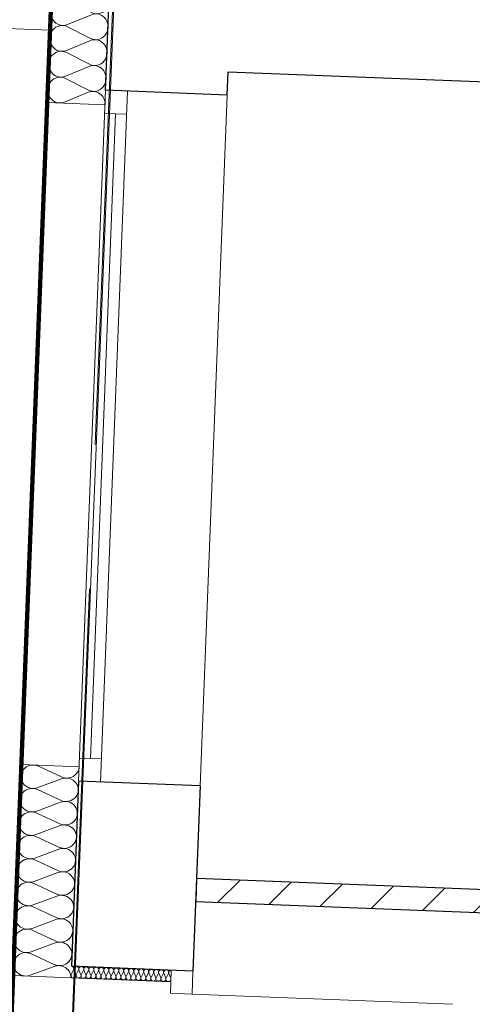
# Model space of a CAD drawing. Extents: x -198213 to 5540361, y 56395 to 5961443.
# Tile 26 of 76: x 5539579.97 to 5539581.53, y 5961341.21 to 5961344.61. Entities that reach past the tile are written whole.
import ezdxf
from ezdxf import colors
from ezdxf.entities.mleader import LeaderData, LeaderLine
from ezdxf.math import Vec2, Vec3

# ---------------------------------------------------------------- set-up
doc = ezdxf.new("R2010")
doc.units = 0
doc.header["$MEASUREMENT"] = 0
doc.linetypes.add('L_0_06', pattern=[2, 1.5, -0.5])
for name, color, linetype, lineweight in [('$ IE_OPISY', 7, 'Continuous', 25), ('312_budynek_ewidencyjny_Nr_Pióra__7', 8, 'Continuous', 13), ('Arch ocieplenie_Nr_Pióra__22', 8, 'Continuous', 9), ('Arch okna_Nr_Pióra__4', 8, 'Continuous', 9), ('Arch schody_Nr_Pióra__21', 8, 'Continuous', 9), ('Arch wyburzenia_Nr_Pióra__46', 8, 'Continuous', 13), ('arch wypelnienia_Nr_Pióra__118', 8, 'Continuous', 211), ('Arch ściany nośne_Nr_Pióra__21', 8, 'Continuous', 9), ('Arch ściany nośne_Nr_Pióra__27', 8, 'Continuous', 30), ('bt_Nr_Pióra__7', 8, 'Continuous', 13), ('Drzwi ArchiCAD_Nr_Pióra__27', 8, 'Continuous', 30), ('Drzwi ArchiCAD_Nr_Pióra__5', 8, 'Continuous', 13), ('INWENT.ŚCIANY_Nr_Pióra__1', 8, 'Continuous', 25)]:
    doc.layers.add(name, color=color, linetype=linetype, lineweight=lineweight)
for name, color, linetype in [('Arch ocieplenie', 8, 'Continuous'), ('Arch ściany nośne', 8, 'Continuous'), ('Drzwi ArchiCAD', 8, 'Continuous')]:
    doc.layers.add(name, color=color, linetype=linetype)
doc.styles.add('1. Elektrobau_02.2024', font='romans.shx', dxfattribs={"width": 0.8, "oblique": 10})
pattern_1 = [(45, (0, 0), (-91.92387818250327, 91.92387818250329), [])]

# ---------------------------------------------------------------- blocks, each defined once
blk = doc.blocks.new('Izolacja cieplna 14_22', base_point=(-133665.5534439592, 116653.1836466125))
at = {"layer": 'Arch ocieplenie_Nr_Pióra__22', "linetype": 'Continuous'}
for p, q in [((-133805.9828796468, 116655.263703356), (-133726.5572121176, 116618.3915822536)), ((-133726.823311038, 116611.5838848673), (-133808.8847599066, 116581.0239333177)), ((-133809.150927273, 116574.2144848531), (-133729.7252597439, 116537.3423637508)), ((-133729.9913586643, 116530.5346663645), (-133812.0528075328, 116499.9747148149)), ((-133812.3189748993, 116493.1652663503), (-133732.8933073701, 116456.293145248)), ((-133733.1594062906, 116449.4854478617), (-133815.2208551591, 116418.9254963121)), ((-133815.4870225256, 116412.1160478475), (-133736.0613549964, 116375.2439267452)), ((-133736.3274539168, 116368.4362293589), (-133818.3889027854, 116337.8762778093)), ((-133818.6550701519, 116331.0668293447), (-133739.2294026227, 116294.1947082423)), ((-133739.4955015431, 116287.3870108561), (-133821.5569504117, 116256.8270593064)), ((-133821.8231177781, 116250.0176108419), (-133742.397450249, 116213.1454897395)), ((-133742.6635491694, 116206.3377923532), (-133824.7249980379, 116175.7778408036)), ((-133824.9911654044, 116168.968392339), (-133745.5654978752, 116132.0962712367)), ((-133745.8315967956, 116125.2885738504), (-133827.8930456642, 116094.7286223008)), ((-133828.1592130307, 116087.9191738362), (-133748.7335455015, 116051.0470527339)), ((-133748.9996444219, 116044.2393553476), (-133831.0610932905, 116013.679403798)), ((-133831.327260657, 116006.8699553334), (-133751.9015931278, 115969.997834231)), ((-133752.1676920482, 115963.1901368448), (-133834.2291409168, 115932.6301852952))]:
    blk.add_line(p, q, dxfattribs=at)
for centre, start_param, end_param in [((-133824.4844326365, 116618.8102689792), 1.158003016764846, 5.125182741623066), ((-133708.0556768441, 116654.8449716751), 4.299595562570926, 6.283185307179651), ((-133711.223671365, 116573.7975200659), 4.299595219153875, 8.26677440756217), ((-133827.6524802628, 116537.7610504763), 1.158003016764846, 5.125182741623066), ((-133714.3917189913, 116492.7483015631), 4.299595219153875, 8.26677440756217), ((-133830.820527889, 116456.7118319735), 1.158003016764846, 5.125182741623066), ((-133717.5597666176, 116411.6990830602), 4.299595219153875, 8.26677440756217), ((-133833.9885755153, 116375.6626134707), 1.158003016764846, 5.125182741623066), ((-133720.7278142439, 116330.6498645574), 4.299595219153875, 8.26677440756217), ((-133837.1566231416, 116294.6133949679), 1.158003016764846, 5.125182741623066), ((-133723.8958618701, 116249.6006460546), 4.299595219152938, 8.26677440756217), ((-133840.3246707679, 116213.564176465), 1.158003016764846, 5.125182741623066), ((-133727.0639094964, 116168.5514275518), 4.299595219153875, 8.26677440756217), ((-133843.4927183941, 116132.5149579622), 1.158003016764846, 5.125182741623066), ((-133730.2319571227, 116087.502209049), 4.299595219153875, 8.26677440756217), ((-133846.6607660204, 116051.4657394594), 1.158003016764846, 5.125182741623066), ((-133733.400004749, 116006.4529905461), 4.299595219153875, 8.26677440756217), ((-133849.8288136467, 115970.4165209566), 1.158003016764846, 5.125182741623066), ((-133736.5680523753, 115925.4037720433), 1.607602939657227e-13, 1.983589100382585)]:
    blk.add_ellipse(centre, major_axis=(42.50223686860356, -1.661325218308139), ratio=0.9534493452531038, start_param=start_param, end_param=end_param, dxfattribs=at)
blk = doc.blocks.new('Izolacja cieplna 14_23', base_point=(-133548.1837890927, 119655.8906526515))
at = {"layer": 'Arch ocieplenie_Nr_Pióra__22', "linetype": 'Continuous'}
for p, q in [((-133688.6267803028, 119657.6239139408), (-133609.3353841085, 119617.316684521)), ((-133609.6285941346, 119609.8153946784), (-133691.824314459, 119575.8203317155)), ((-133692.1175999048, 119568.3171123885), (-133612.8262037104, 119528.0098829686)), ((-133613.1194137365, 119520.508593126), (-133695.3151340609, 119486.5135301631)), ((-133695.6084195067, 119479.0103108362), (-133616.3170233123, 119438.7030814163)), ((-133616.6102333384, 119431.2017915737), (-133698.8059536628, 119397.2067286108)), ((-133699.0992391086, 119389.7035092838), (-133619.8078429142, 119349.3962798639)), ((-133620.1010529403, 119341.8949900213), (-133702.2967732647, 119307.8999270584)), ((-133702.5900587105, 119300.3967077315), (-133623.2986625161, 119260.0894783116)), ((-133623.5918725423, 119252.588188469), (-133705.7875928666, 119218.5931255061)), ((-133706.0808783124, 119211.0899061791), (-133626.789482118, 119170.7826767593)), ((-133627.0826921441, 119163.2813869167), (-133709.2784124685, 119129.2863239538)), ((-133709.5716979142, 119121.7831046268), (-133630.2803017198, 119081.4758752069)), ((-133630.573511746, 119073.9745853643), (-133712.7692320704, 119039.9795224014)), ((-133713.0625175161, 119032.4763030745), (-133633.7711213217, 118992.1690736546)), ((-133634.0643313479, 118984.667783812), (-133716.2600516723, 118950.6727208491))]:
    blk.add_line(p, q, dxfattribs=at)
for centre, start_param, end_param in [((-133707.2761603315, 119617.3885711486), 2.728799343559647, 6.695979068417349), ((-133590.6860219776, 119657.5519777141), 5.870391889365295, 7.853981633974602), ((-133594.1767814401, 119568.2471230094), 5.870391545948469, 9.837570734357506), ((-133710.7669799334, 119528.0817695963), 2.72879934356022, 6.695979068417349), ((-133597.667601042, 119478.940321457), 5.870391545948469, 9.837570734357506), ((-133714.2577995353, 119438.7749680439), 2.72879934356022, 6.695979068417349), ((-133601.1584206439, 119389.6335199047), 5.870391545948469, 9.837570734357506), ((-133717.7486191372, 119349.4681664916), 2.72879934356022, 6.695979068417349), ((-133604.6492402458, 119300.3267183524), 5.870391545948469, 9.837570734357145), ((-133721.2394387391, 119260.1613649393), 2.728799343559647, 6.695979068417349), ((-133608.1400598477, 119211.0199168), 5.870391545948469, 9.837570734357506), ((-133724.730258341, 119170.8545633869), 2.728799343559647, 6.695979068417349), ((-133611.6308794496, 119121.7131152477), 5.870391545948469, 9.837570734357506), ((-133728.2210779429, 119081.5477618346), 2.728799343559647, 6.695979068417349), ((-133615.1216990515, 119032.4063136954), 5.870391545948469, 9.837570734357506), ((-133731.7118975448, 118992.2409602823), 2.728799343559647, 6.695979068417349), ((-133618.6125186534, 118943.099512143), 1.570796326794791, 3.554385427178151)]:
    blk.add_ellipse(centre, major_axis=(-1.745371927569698, -44.65243184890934), ratio=0.9518459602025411, start_param=start_param, end_param=end_param, dxfattribs=at)
blk = doc.blocks.new('Izolacja cieplna 14_35', base_point=(-133347.7667667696, 115950.235937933))
at = {"layer": 'Arch ocieplenie_Nr_Pióra__22', "linetype": 'Continuous'}
for p, q in [((-133685.0725583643, 115951.4916274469), (-133692.8741814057, 115935.6230049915)), ((-133677.0856027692, 115935.0058618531), (-133683.6247647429, 115951.4350361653)), ((-133667.8358137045, 115950.8178784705), (-133675.6374367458, 115934.9492560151)), ((-133659.8488581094, 115934.3321128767), (-133666.3880200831, 115950.761287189)), ((-133650.5990690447, 115950.1441294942), (-133658.400692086, 115934.2755070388)), ((-133642.6121134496, 115933.6583639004), (-133649.1512754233, 115950.0875382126)), ((-133633.3623243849, 115949.4703805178), (-133641.1639474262, 115933.6017580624)), ((-133625.3753687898, 115932.984614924), (-133631.9145307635, 115949.4137892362)), ((-133616.125579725, 115948.7966315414), (-133623.9272027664, 115932.928009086)), ((-133608.13862413, 115932.3108659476), (-133614.6777861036, 115948.7400402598)), ((-133598.8888350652, 115948.122882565), (-133606.6904581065, 115932.2542601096)), ((-133590.9018794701, 115931.6371169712), (-133597.4410414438, 115948.0662912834)), ((-133581.6520904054, 115947.4491335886), (-133589.4537134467, 115931.5805111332)), ((-133573.6651348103, 115930.9633679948), (-133580.204296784, 115947.3925423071)), ((-133564.4153457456, 115946.7753846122), (-133572.2169687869, 115930.9067621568)), ((-133556.4283901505, 115930.2896190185), (-133562.9675521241, 115946.7187933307)), ((-133547.1786010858, 115946.1016356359), (-133554.9802241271, 115930.2330131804)), ((-133539.1916454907, 115929.6158700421), (-133545.7308074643, 115946.0450443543)), ((-133529.9418564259, 115945.4278866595), (-133537.7434794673, 115929.5592642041)), ((-133521.9549008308, 115928.9421210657), (-133528.4940628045, 115945.3712953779)), ((-133512.7051117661, 115944.7541376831), (-133520.5067348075, 115928.8855152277)), ((-133504.718156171, 115928.2683720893), (-133511.2573181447, 115944.6975464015)), ((-133495.4683671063, 115944.0803887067), (-133503.2699901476, 115928.2117662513)), ((-133487.4814115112, 115927.5946231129), (-133494.0205734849, 115944.0237974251)), ((-133478.2316224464, 115943.4066397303), (-133486.0332454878, 115927.5380172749)), ((-133470.2446668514, 115926.9208741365), (-133476.783828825, 115943.3500484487)), ((-133460.9948777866, 115942.7328907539), (-133468.796500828, 115926.8642682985)), ((-133453.0079221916, 115926.2471251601), (-133459.5470841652, 115942.6762994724)), ((-133443.7581331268, 115942.0591417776), (-133451.5597561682, 115926.1905193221)), ((-133435.7711775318, 115925.5733761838), (-133442.3103395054, 115942.002550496)), ((-133426.521388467, 115941.3853928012), (-133434.3230115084, 115925.5167703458)), ((-133418.5344328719, 115924.8996272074), (-133425.0735948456, 115941.3288015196)), ((-133409.2846438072, 115940.7116438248), (-133417.0862668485, 115924.8430213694)), ((-133401.2976882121, 115924.225878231), (-133407.8368501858, 115940.6550525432)), ((-133392.0478991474, 115940.0378948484), (-133399.8495221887, 115924.169272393)), ((-133384.0609435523, 115923.5521292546), (-133390.600105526, 115939.9813035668)), ((-133374.8111544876, 115939.364145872), (-133382.6127775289, 115923.4955234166)), ((-133366.8241988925, 115922.8783802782), (-133373.3633608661, 115939.3075545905)), ((-133357.5744098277, 115938.6903968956), (-133365.3760328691, 115922.8217744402)), ((-133349.5874542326, 115922.2046313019), (-133356.1266162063, 115938.6338056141))]:
    blk.add_line(p, q, dxfattribs=at)
for centre, start_param, end_param in [((-133692.8335533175, 115955.2103545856), 2.728799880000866, 4.712388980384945), ((-133675.5968086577, 115954.5366056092), 2.728799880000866, 6.695979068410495), ((-133658.3600639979, 115953.8628566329), 2.728799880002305, 6.695979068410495), ((-133641.123319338, 115953.1891076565), 2.728799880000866, 6.695979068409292), ((-133623.8865746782, 115952.5153586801), 2.728799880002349, 6.695979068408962), ((-133606.6498300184, 115951.8416097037), 2.728799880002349, 6.695979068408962), ((-133589.4130853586, 115951.1678607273), 2.728799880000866, 6.695979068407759), ((-133572.1763406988, 115950.4941117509), 2.728799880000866, 6.695979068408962), ((-133554.9395960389, 115949.8203627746), 2.728799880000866, 6.695979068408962), ((-133537.7028513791, 115949.1466137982), 2.728799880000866, 6.695979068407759), ((-133520.4661067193, 115948.4728648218), 2.728799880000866, 6.695979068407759), ((-133503.2293620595, 115947.7991158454), 2.728799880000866, 6.695979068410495), ((-133485.9926173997, 115947.125366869), 2.728799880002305, 6.695979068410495), ((-133468.7558727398, 115946.4516178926), 2.728799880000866, 6.695979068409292), ((-133451.51912808, 115945.7778689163), 2.728799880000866, 6.695979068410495), ((-133434.2823834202, 115945.1041199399), 2.728799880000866, 6.695979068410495), ((-133417.0456387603, 115944.4303709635), 2.728799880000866, 6.695979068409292), ((-133399.8088941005, 115943.7566219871), 2.728799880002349, 6.695979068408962), ((-133382.5721494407, 115943.0828730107), 2.728799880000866, 6.695979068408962), ((-133365.3354047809, 115942.4091240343), 2.728799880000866, 6.695979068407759), ((-133348.0990356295, 115941.7353929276), 4.712388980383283, 6.695978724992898), ((-133685.1131931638, 115931.9042717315), 5.870391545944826, 9.837571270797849), ((-133667.8764485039, 115931.2305227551), 5.870391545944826, 9.837571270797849), ((-133650.6397038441, 115930.5567737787), 5.870391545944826, 9.837571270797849), ((-133633.4029591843, 115929.8830248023), 5.870391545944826, 9.837571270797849), ((-133616.1662145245, 115929.209275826), 5.870391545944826, 9.837571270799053), ((-133598.9294698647, 115928.5355268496), 5.870391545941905, 9.837571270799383), ((-133581.6927252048, 115927.8617778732), 5.870391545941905, 9.837571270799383), ((-133564.455980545, 115927.1880288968), 5.870391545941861, 9.837571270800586), ((-133547.2192358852, 115926.5142799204), 5.870391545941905, 9.837571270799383), ((-133529.9824912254, 115925.840530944), 5.870391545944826, 9.837571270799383), ((-133512.7457465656, 115925.1667819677), 5.870391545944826, 9.837571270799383), ((-133495.5090019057, 115924.4930329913), 5.870391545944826, 9.837571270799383), ((-133478.2722572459, 115923.8192840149), 5.870391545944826, 9.837571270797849), ((-133461.0355125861, 115923.1455350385), 5.870391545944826, 9.837571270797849), ((-133443.7987679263, 115922.4717860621), 5.870391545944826, 9.837571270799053), ((-133426.5620232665, 115921.7980370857), 5.870391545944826, 9.837571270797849), ((-133409.3252786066, 115921.1242881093), 5.870391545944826, 9.837571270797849), ((-133392.0885339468, 115920.450539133), 5.870391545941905, 9.837571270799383), ((-133374.851789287, 115919.7767901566), 5.870391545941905, 9.837571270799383), ((-133357.6150446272, 115919.1030411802), 5.870391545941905, 9.837571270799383)]:
    blk.add_ellipse(centre, major_axis=(-8.618185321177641, 0.336867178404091), ratio=0.9863498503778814, start_param=start_param, end_param=end_param, dxfattribs=at)
blk = doc.blocks.new('D1 Drzwi proste 14_2')
at = {"layer": 'Drzwi ArchiCAD_Nr_Pióra__27', "linetype": 'Continuous'}
for p, q in [((-460, 0), (-460, -80)), ((460, 0), (460, -80))]:
    blk.add_line(p, q, dxfattribs=at)
at = {"layer": 'Drzwi ArchiCAD_Nr_Pióra__5', "linetype": 'Continuous'}
for p, q in [((400, 0), (399.9999999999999, 800)), ((-400, 0), (-460, 0)), ((-460, 0), (-460, -80)), ((-400, -80), (-400, 0)), ((460, 0), (400, 0)), ((400, 0), (400, -80)), ((460, -80), (460, 0)), ((-460, -80), (-400, -80)), ((400, -80), (460, -80))]:
    blk.add_line(p, q, dxfattribs=at)
blk.add_arc((400, 0), 800, 90, 180, dxfattribs=at)
blk = doc.blocks.new('Ściana_25', base_point=(-133263.4500796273, 116187.1226122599))
at = {"layer": 'Arch ściany nośne_Nr_Pióra__21', "linetype": 'Continuous'}
h = blk.add_hatch(dxfattribs=at)
h.set_pattern_fill('Common_Brick', color=256, style=0, pattern_type=2)
h.set_pattern_definition(pattern_1)
h.paths.add_polyline_path([(-133260.3254358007, 116267.0615484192), (-133263.4500796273, 116187.1225941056), (-130995.182243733, 116098.4606878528), (-130992.0575999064, 116178.3996421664)], flags=0)
h = blk.add_hatch(dxfattribs=at)
h.set_pattern_fill('Common_Brick', color=256, style=0, pattern_type=2)
h.set_pattern_definition(pattern_1)
h.paths.add_polyline_path([(-130072.7595963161, 116142.4661512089), (-130075.8842401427, 116062.5271968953), (-129376.4183754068, 116035.1865199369), (-129373.2937315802, 116115.1254742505)], flags=0)
at = {"layer": 'Arch ściany nośne_Nr_Pióra__27', "linetype": 'Continuous'}
for p, q in [((-133260.3254299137, 116267.0615674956), (-133263.4500796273, 116187.1226122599)), ((-130992.0575963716, 116178.399632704), (-133260.3254299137, 116267.0615674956)), ((-133263.4500796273, 116187.1226122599), (-131414.8617398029, 116114.8650876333)), ((-130992.0575751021, 116178.3996318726), (-130995.1822248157, 116098.4606766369)), ((-130072.7595898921, 116142.4661601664), (-130075.8842396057, 116062.5272049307)), ((-129373.2937315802, 116115.1254751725), (-130072.7596096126, 116142.4661609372)), ((-131334.9227845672, 116111.7404379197), (-130995.1822444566, 116098.4606774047)), ((-130075.8842576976, 116062.5272056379), (-129376.4183812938, 116035.1865199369))]:
    blk.add_line(p, q, dxfattribs=at)
at = {"layer": 'Drzwi ArchiCAD', "color": 8, "linetype": 'Continuous', "lineweight": 13, "true_color": 0x7f7f7f, "zscale": 1000, "rotation": 357.7615651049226}
blk.add_blockref('D1 Drzwi proste 14_2', (-130532.4085824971, 116160.4328960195), dxfattribs=at)

msp = doc.modelspace()

# ---------------------------------------------------------------- linework, layer by layer
at = {"layer": '312_budynek_ewidencyjny_Nr_Pióra__7', "linetype": 'Continuous', "flags": 128}
msp.add_lwpolyline([(5539579.560000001, 5961326.370000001), (5539580.53, 5961350.62)], dxfattribs=at)
at = {"layer": 'Arch okna_Nr_Pióra__4', "linetype": 'Continuous'}
for p, q in [((5539580.263436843, 5961344.366259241), (5539580.170087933, 5961341.978082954)), ((5539580.338379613, 5961344.363329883), (5539580.245030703, 5961341.975153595)), ((5539580.683116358, 5961344.349854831), (5539580.589767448, 5961341.961678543)), ((5539580.061636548, 5961344.324109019), (5539579.972193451, 5961342.035856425)), ((5539580.297783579, 5961344.284855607), (5539580.210683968, 5961342.05655723)), ((5539580.335254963, 5961344.283390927), (5539580.260312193, 5961344.286320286)), ((5539580.248155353, 5961342.05509255), (5539580.173212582, 5961342.05802191)), ((5539580.489827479, 5961341.32509626), (5539580.48670283, 5961341.245157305)), ((5539580.56477025, 5961341.322166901), (5539580.5616456, 5961341.242227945)), ((5539580.5616456, 5961341.242227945), (5539580.48670283, 5961341.245157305)), ((5539580.5616456, 5961341.242227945), (5539581.460958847, 5961341.207075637))]:
    msp.add_line(p, q, dxfattribs=at)
at = {"layer": 'Arch schody_Nr_Pióra__21', "linetype": 'Continuous'}
msp.add_line((5539580.071401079, 5961344.573918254), (5539572.627085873, 5961344.864901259), dxfattribs=at)
at = {"layer": 'Arch wyburzenia_Nr_Pióra__46', "linetype": 'Continuous'}
for p, q in [((5539580.089563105, 5961345.038563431), (5539580.061636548, 5961344.324109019)), ((5539580.061636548, 5961344.324109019), (5539580.261483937, 5961344.316297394)), ((5539579.972193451, 5961342.035856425), (5539579.943681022, 5961341.306413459)), ((5539580.172040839, 5961342.028044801), (5539579.972193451, 5961342.035856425)), ((5539579.943681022, 5961341.306413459), (5539580.488265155, 5961341.285126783))]:
    msp.add_line(p, q, dxfattribs=at)
at = {"layer": 'arch wypelnienia_Nr_Pióra__118', "linetype": 'Continuous', "flags": 128}
msp.add_lwpolyline([(5539579.088503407, 5961327.108979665), (5539579.056085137, 5961326.279612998), (5539592.705661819, 5961325.746081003), (5539592.73807961, 5961326.575449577), (5539592.43830908, 5961326.587167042), (5539592.731244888, 5961334.081442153), (5539592.877268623, 5961337.808595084), (5539594.915375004, 5961337.728916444), (5539595.057323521, 5961341.359881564), (5539593.0230039, 5961341.435626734), (5539593.468662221, 5961352.947035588), (5539593.768433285, 5961352.93531769), (5539593.787181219, 5961353.414952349), (5539593.287562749, 5961353.434481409), (5539593.290535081, 5961353.510523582), (5539586.99, 5961353.68), (5539586.89, 5961350.36), (5539580.53, 5961350.62), (5539580.536283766, 5961350.808512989), (5539580.015547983, 5961350.825870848), (5539579.996800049, 5961350.346236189), (5539580.29657111, 5961350.334519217), (5539579.388274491, 5961327.097264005)], close=True, dxfattribs=at)
at = {"layer": 'bt_Nr_Pióra__7', "linetype": 'L_0_06', "flags": 128}
msp.add_lwpolyline([(5539579.560000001, 5961326.370000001), (5539592.23, 5961325.88), (5539592.456942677, 5961331.685950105), (5539592.800246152, 5961331.675969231), (5539592.6, 5961325.48), (5539579.075, 5961326.014), (5539579.85, 5961347.77), (5539580.41, 5961347.74)], close=True, dxfattribs=at)
at = {"layer": 'INWENT.ŚCIANY_Nr_Pióra__1', "linetype": 'Continuous'}
for p, q in [((5539580.263436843, 5961344.366259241), (5539580.286871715, 5961344.965801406)), ((5539580.683116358, 5961344.349854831), (5539580.686241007, 5961344.429793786)), ((5539580.686241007, 5961344.429793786), (5539586.331929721, 5961344.2091154)), ((5539580.683116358, 5961344.349854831), (5539580.263436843, 5961344.366259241)), ((5539580.170087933, 5961341.978082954), (5539580.145090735, 5961341.338571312)), ((5539580.589767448, 5961341.961678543), (5539580.170087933, 5961341.978082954)), ((5539580.589767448, 5961341.961678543), (5539580.56477025, 5961341.322166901)), ((5539580.56477025, 5961341.322166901), (5539580.145090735, 5961341.338571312))]:
    msp.add_line(p, q, dxfattribs=at)

# ---------------------------------------------------------------- block references
at = {"layer": 'Arch ocieplenie', "color": 104, "linetype": 'Continuous', "lineweight": 9, "true_color": 0x029e21, "xscale": 0.001, "yscale": 0.001, "zscale": 0.001}
for name, p in [('Izolacja cieplna 14_23', (5539580.28941049, 5961345.030751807)), ('Izolacja cieplna 14_22', (5539580.172040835, 5961342.028044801)), ('Izolacja cieplna 14_35', (5539580.489827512, 5961341.325097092))]:
    msp.add_blockref(name, p, dxfattribs=at)
at = {"layer": 'Arch ściany nośne', "xscale": 0.001, "yscale": 0.001, "zscale": 0.001}
msp.add_blockref('Ściana_25', (5539580.574144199, 5961341.561983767), dxfattribs=at)

# ---------------------------------------------------------------- leaders
at = {"layer": '$ IE_OPISY'}
ml = msp.add_multileader_mtext('Standard', dxfattribs=at)
ml.set_content('T13', color=7, style='1. Elektrobau_02.2024')
ml.set_leader_properties(linetype='ByLayer', lineweight=-1)
ml.build(insert=Vec2(0, 0))
ml.multileader.update_dxf_attribs({"text_left_attachment_type": 6, "text_right_attachment_type": 6, "dogleg_length": 1.152167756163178, "arrow_head_size": 0.5})
ctx = ml.context
ctx.base_point, ctx.char_height, ctx.arrow_head_size, ctx.landing_gap_size, ctx.plane_origin = Vec3(5539574.785410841, 5961343.50107655), 1, 0.5, 0.09000000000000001, Vec3(5539659.11206692, 5961165.713749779)
ctx.left_attachment, ctx.right_attachment, ctx.text_align_type, ctx.attachment_type = 6, 6, 2, 2
notes = []
notes.append((ctx, [(0, (1, 1, 0), (5539578.06043574, 5961343.50107655), (-1, 0), 1.152167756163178, [(0, [(5539580.381719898, 5961347.978194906)], 0, [])])]))
ctx.mtext.insert, ctx.mtext.width, ctx.mtext.alignment, ctx.mtext.flow_direction = Vec3(5539576.818267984, 5961344.70107655), 1.433364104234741, 3, 5
for ctx, leaders in notes:
    for number, flags, end, landing, length, lines in leaders:
        leader = LeaderData()
        leader.index, (leader.has_last_leader_line, leader.has_dogleg_vector, leader.attachment_direction) = number, flags
        leader.last_leader_point, leader.dogleg_vector, leader.dogleg_length = Vec3(end), Vec3(landing), length
        for number, points, colour, breaks in lines:
            line = LeaderLine()
            line.index, line.vertices, line.color, line.breaks = number, Vec3.list(points), colors.encode_raw_color(colour), breaks
            leader.lines.append(line)
        ctx.leaders.append(leader)

doc.saveas('drawing.dxf')
